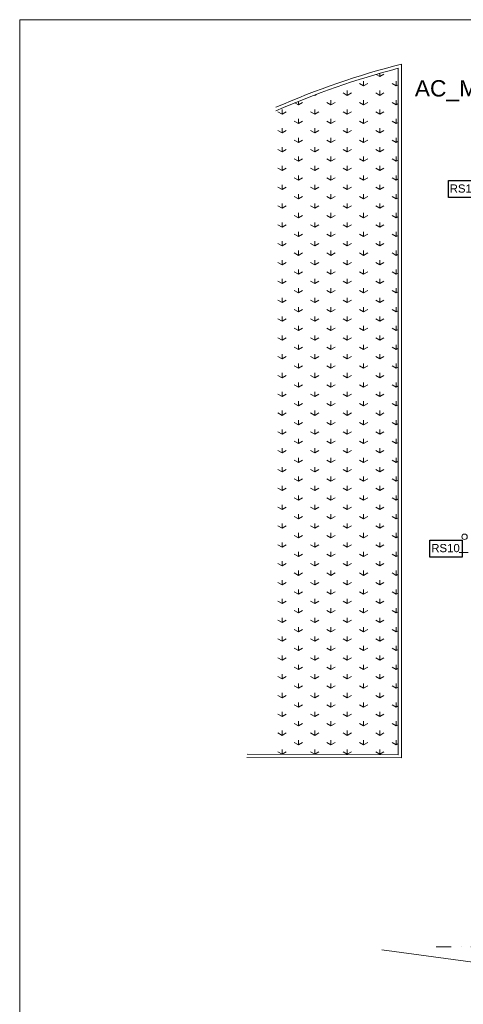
# Model space of a CAD drawing. Header units: millimetres. Extents: x -68772 to 137055, y -73300 to 19650.
# Tile 17 of 212: x 14375 to 22533, y -50676 to -32556. Entities that reach past the tile are written whole.
import ezdxf
from ezdxf.enums import TextEntityAlignment as Align

# ---------------------------------------------------------------- set-up
doc = ezdxf.new("R2010")
doc.units = ezdxf.units.MM
doc.header["$MEASUREMENT"] = 0
doc.linetypes.add('Kropki i Kreski', pattern=[720, 360, -180, 0, -180])
for name, color, linetype, lineweight in [('Nowe_0_Nr_pióra__7', 7, 'Continuous', 5), ('Nowe_220-A Ściany_Nr_pióra__3', 7, 'Continuous', 18), ('Nowe_inny_obiekt_trwale_zwiazany_z_b_Nr_pióra__138', 138, 'Continuous', 18), ('Nowe_nawierzchnie_Nr_pióra__252', 250, 'Continuous', 18), ('Nowe_PROJEKT DWORCA_Nr_pióra__240', 7, 'Continuous', 13), ('przewod_kanalizacyjny__linia__Nr_pióra__7', 7, 'Continuous', 5)]:
    doc.layers.add(name, color=color, linetype=linetype, lineweight=lineweight)
doc.styles.add('GENERATED_STYLE_1', font='arial.ttf')

msp = doc.modelspace()

# ---------------------------------------------------------------- linework, layer by layer
for p, q in [((22259.7, -35515.1), (22852.7, -35515.1)), ((22259.7, -35830.9), (22259.7, -35515.1)), ((22852.7, -35830.9), (22259.7, -35830.9)), ((21920.6, -42132.3), (22513.5, -42132.3)), ((21920.6, -42448), (21920.6, -42132.3)), ((22513.5, -42132.3), (22513.5, -42448)), ((22513.5, -42448), (21920.6, -42448))]:
    msp.add_line(p, q)
at = {"layer": 'Nowe_0_Nr_pióra__7', "linetype": 'Continuous', "lineweight": 5}
for p in [(52243.4, -32556.1), (14375.3, -63928.5)]:
    msp.add_line(p, (14375.3, -32556.1), dxfattribs=at)
at = {"layer": 'Nowe_220-A Ściany_Nr_pióra__3', "linetype": 'Continuous', "lineweight": 18}
msp.add_circle((22556.4, -42071.9), 50, dxfattribs=at)
at = {"layer": 'Nowe_inny_obiekt_trwale_zwiazany_z_b_Nr_pióra__138', "linetype": 'Kropki i Kreski', "lineweight": 18}
msp.add_line((23032.3, -49616.2), (22032.3, -49616.2), dxfattribs=at)
at = {"layer": 'Nowe_nawierzchnie_Nr_pióra__252', "linetype": 'Continuous', "lineweight": 18}
for p, q in [((20700, -33775), (20700, -33688.4)), ((21000, -33601.8), (20931.5, -33562.2)), ((21000, -33601.8), (21000, -33542.4)), ((21000, -33601.8), (21075, -33558.5)), ((21300, -33775), (21300, -33688.4)), ((20400, -33948.2), (20400, -33861.6)), ((20700, -33775), (20625, -33731.7)), ((20700, -33775), (20775, -33731.7)), ((21000, -33948.2), (21000, -33861.6)), ((21300, -33775), (21225, -33731.7)), ((21300, -33775), (21336.4, -33754)), ((19500, -34121.4), (19500, -34060.4)), ((19800, -33948.2), (19794.1, -33944.8)), ((19800, -33948.2), (19828.6, -33931.7)), ((19800, -33948.2), (19800, -33942.5)), ((20100, -34121.4), (20100, -34034.8)), ((20400, -33948.2), (20325, -33904.9)), ((20400, -33948.2), (20475, -33904.9)), ((20700, -34121.4), (20700, -34034.8)), ((21000, -33948.2), (20925, -33904.9)), ((21000, -33948.2), (21075, -33904.9)), ((21300, -34121.4), (21300, -34034.8)), ((19200, -34294.6), (19200, -34208)), ((19500, -34121.4), (19438, -34085.6)), ((19500, -34121.4), (19575, -34078.1)), ((19800, -34294.6), (19800, -34208)), ((20100, -34121.4), (20025, -34078.1)), ((20100, -34121.4), (20175, -34078.1)), ((20400, -34294.6), (20400, -34208)), ((20700, -34121.4), (20625, -34078.1)), ((20700, -34121.4), (20775, -34078.1)), ((21000, -34294.6), (21000, -34208)), ((21300, -34121.4), (21225, -34078.1)), ((21300, -34121.4), (21336.4, -34100.4)), ((19200, -34294.6), (19125, -34251.3)), ((19200, -34294.6), (19275, -34251.3)), ((19500, -34467.8), (19425, -34424.5)), ((19500, -34467.8), (19500, -34381.2)), ((19500, -34467.8), (19575, -34424.5)), ((19800, -34294.6), (19725, -34251.3)), ((19800, -34294.6), (19875, -34251.3)), ((20100, -34467.8), (20025, -34424.5)), ((20100, -34467.8), (20100, -34381.2)), ((20100, -34467.8), (20175, -34424.5)), ((20400, -34294.6), (20325, -34251.3)), ((20400, -34294.6), (20475, -34251.3)), ((20700, -34467.8), (20625, -34424.5)), ((20700, -34467.8), (20700, -34381.2)), ((20700, -34467.8), (20775, -34424.5)), ((21000, -34294.6), (20925, -34251.3)), ((21000, -34294.6), (21075, -34251.3)), ((21300, -34467.8), (21225, -34424.5)), ((21300, -34467.8), (21300, -34381.2)), ((19200, -34641), (19125, -34597.7)), ((19200, -34641), (19200, -34554.4)), ((19200, -34641), (19275, -34597.7)), ((19800, -34641), (19725, -34597.7)), ((19800, -34641), (19800, -34554.4)), ((19800, -34641), (19875, -34597.7)), ((20400, -34641), (20325, -34597.7)), ((20400, -34641), (20400, -34554.4)), ((20400, -34641), (20475, -34597.7)), ((21000, -34641), (20925, -34597.7)), ((21000, -34641), (21000, -34554.4)), ((21000, -34641), (21075, -34597.7)), ((21300, -34467.8), (21336.4, -34446.8)), ((19500, -34814.2), (19425, -34770.9)), ((19500, -34814.2), (19500, -34727.6)), ((19500, -34814.2), (19575, -34770.9)), ((20100, -34814.2), (20025, -34770.9)), ((20100, -34814.2), (20100, -34727.6)), ((20100, -34814.2), (20175, -34770.9)), ((20700, -34814.2), (20625, -34770.9)), ((20700, -34814.2), (20700, -34727.6)), ((20700, -34814.2), (20775, -34770.9)), ((21300, -34814.2), (21225, -34770.9)), ((21300, -34814.2), (21300, -34727.6)), ((19200, -34987.4), (19125, -34944.1)), ((19200, -34987.4), (19200, -34900.8)), ((19200, -34987.4), (19275, -34944.1)), ((19800, -34987.4), (19725, -34944.1)), ((19800, -34987.4), (19800, -34900.8)), ((19800, -34987.4), (19875, -34944.1)), ((20400, -34987.4), (20325, -34944.1)), ((20400, -34987.4), (20400, -34900.8)), ((20400, -34987.4), (20475, -34944.1)), ((21000, -34987.4), (20925, -34944.1)), ((21000, -34987.4), (21000, -34900.8)), ((21000, -34987.4), (21075, -34944.1)), ((21300, -34814.2), (21336.4, -34793.2)), ((19500, -35160.6), (19425, -35117.3)), ((19500, -35160.6), (19500, -35074)), ((19500, -35160.6), (19575, -35117.3)), ((20100, -35160.6), (20025, -35117.3)), ((20100, -35160.6), (20100, -35074)), ((20100, -35160.6), (20175, -35117.3)), ((20700, -35160.6), (20625, -35117.3)), ((20700, -35160.6), (20700, -35074)), ((20700, -35160.6), (20775, -35117.3)), ((21300, -35160.6), (21225, -35117.3)), ((21300, -35160.6), (21300, -35074)), ((21300, -35160.6), (21336.4, -35139.6)), ((19200, -35333.8), (19125, -35290.5)), ((19200, -35333.8), (19200, -35247.2)), ((19200, -35333.8), (19275, -35290.5)), ((19800, -35333.8), (19725, -35290.5)), ((19800, -35333.8), (19800, -35247.2)), ((19800, -35333.8), (19875, -35290.5)), ((20400, -35333.8), (20325, -35290.5)), ((20400, -35333.8), (20400, -35247.2)), ((20400, -35333.8), (20475, -35290.5)), ((21000, -35333.8), (20925, -35290.5)), ((21000, -35333.8), (21000, -35247.2)), ((21000, -35333.8), (21075, -35290.5)), ((19500, -35507), (19425, -35463.7)), ((19500, -35507), (19500, -35420.4)), ((19500, -35507), (19575, -35463.7)), ((20100, -35507), (20025, -35463.7)), ((20100, -35507), (20100, -35420.4)), ((20100, -35507), (20175, -35463.7)), ((20700, -35507), (20625, -35463.7)), ((20700, -35507), (20700, -35420.4)), ((20700, -35507), (20775, -35463.7)), ((21300, -35507), (21225, -35463.7)), ((21300, -35507), (21300, -35420.4)), ((21300, -35507), (21336.4, -35486)), ((19200, -35680.2), (19125, -35636.9)), ((19200, -35680.2), (19200, -35593.6)), ((19200, -35680.2), (19275, -35636.9)), ((19800, -35680.2), (19725, -35636.9)), ((19800, -35680.2), (19800, -35593.6)), ((19800, -35680.2), (19875, -35636.9)), ((20400, -35680.2), (20325, -35636.9)), ((20400, -35680.2), (20400, -35593.6)), ((20400, -35680.2), (20475, -35636.9)), ((21000, -35680.2), (20925, -35636.9)), ((21000, -35680.2), (21000, -35593.6)), ((21000, -35680.2), (21075, -35636.9)), ((19500, -35853.5), (19425, -35810.2)), ((19500, -35853.5), (19500, -35766.8)), ((19500, -35853.5), (19575, -35810.2)), ((20100, -35853.5), (20025, -35810.2)), ((20100, -35853.5), (20100, -35766.8)), ((20100, -35853.5), (20175, -35810.2)), ((20700, -35853.5), (20625, -35810.2)), ((20700, -35853.5), (20700, -35766.8)), ((20700, -35853.5), (20775, -35810.2)), ((21300, -35853.5), (21225, -35810.2)), ((21300, -35853.5), (21300, -35766.8)), ((21300, -35853.5), (21336.4, -35832.4)), ((19200, -36026.7), (19125, -35983.4)), ((19200, -36026.7), (19200, -35940.1)), ((19200, -36026.7), (19275, -35983.4)), ((19800, -36026.7), (19725, -35983.4)), ((19800, -36026.7), (19800, -35940.1)), ((19800, -36026.7), (19875, -35983.4)), ((20400, -36026.7), (20325, -35983.4)), ((20400, -36026.7), (20400, -35940.1)), ((20400, -36026.7), (20475, -35983.4)), ((21000, -36026.7), (20925, -35983.4)), ((21000, -36026.7), (21000, -35940.1)), ((21000, -36026.7), (21075, -35983.4)), ((19500, -36199.9), (19425, -36156.6)), ((19500, -36199.9), (19500, -36113.3)), ((19500, -36199.9), (19575, -36156.6)), ((20100, -36199.9), (20025, -36156.6)), ((20100, -36199.9), (20100, -36113.3)), ((20100, -36199.9), (20175, -36156.6)), ((20700, -36199.9), (20625, -36156.6)), ((20700, -36199.9), (20700, -36113.3)), ((20700, -36199.9), (20775, -36156.6)), ((21300, -36199.9), (21225, -36156.6)), ((21300, -36199.9), (21300, -36113.3)), ((21300, -36199.9), (21336.4, -36178.8)), ((19200, -36373.1), (19125, -36329.8)), ((19200, -36373.1), (19200, -36286.5)), ((19200, -36373.1), (19275, -36329.8)), ((19800, -36373.1), (19725, -36329.8)), ((19800, -36373.1), (19800, -36286.5)), ((19800, -36373.1), (19875, -36329.8)), ((20400, -36373.1), (20325, -36329.8)), ((20400, -36373.1), (20400, -36286.5)), ((20400, -36373.1), (20475, -36329.8)), ((21000, -36373.1), (20925, -36329.8)), ((21000, -36373.1), (21000, -36286.5)), ((21000, -36373.1), (21075, -36329.8)), ((19500, -36546.3), (19425, -36503)), ((19500, -36546.3), (19500, -36459.7)), ((19500, -36546.3), (19575, -36503)), ((20100, -36546.3), (20025, -36503)), ((20100, -36546.3), (20100, -36459.7)), ((20100, -36546.3), (20175, -36503)), ((20700, -36546.3), (20625, -36503)), ((20700, -36546.3), (20700, -36459.7)), ((20700, -36546.3), (20775, -36503)), ((21300, -36546.3), (21225, -36503)), ((21300, -36546.3), (21300, -36459.7)), ((21300, -36546.3), (21336.4, -36525.2)), ((19200, -36719.5), (19125, -36676.2)), ((19200, -36719.5), (19200, -36632.9)), ((19200, -36719.5), (19275, -36676.2)), ((19800, -36719.5), (19725, -36676.2)), ((19800, -36719.5), (19800, -36632.9)), ((19800, -36719.5), (19875, -36676.2)), ((20400, -36719.5), (20325, -36676.2)), ((20400, -36719.5), (20400, -36632.9)), ((20400, -36719.5), (20475, -36676.2)), ((21000, -36719.5), (20925, -36676.2)), ((21000, -36719.5), (21000, -36632.9)), ((21000, -36719.5), (21075, -36676.2)), ((19500, -36892.7), (19425, -36849.4)), ((19500, -36892.7), (19500, -36806.1)), ((19500, -36892.7), (19575, -36849.4)), ((20100, -36892.7), (20025, -36849.4)), ((20100, -36892.7), (20100, -36806.1)), ((20100, -36892.7), (20175, -36849.4)), ((20700, -36892.7), (20625, -36849.4)), ((20700, -36892.7), (20700, -36806.1)), ((20700, -36892.7), (20775, -36849.4)), ((21300, -36892.7), (21225, -36849.4)), ((21300, -36892.7), (21300, -36806.1)), ((21300, -36892.7), (21336.4, -36871.7)), ((19200, -37065.9), (19125, -37022.6)), ((19200, -37065.9), (19200, -36979.3)), ((19200, -37065.9), (19275, -37022.6)), ((19800, -37065.9), (19725, -37022.6)), ((19800, -37065.9), (19800, -36979.3)), ((19800, -37065.9), (19875, -37022.6)), ((20400, -37065.9), (20325, -37022.6)), ((20400, -37065.9), (20400, -36979.3)), ((20400, -37065.9), (20475, -37022.6)), ((21000, -37065.9), (20925, -37022.6)), ((21000, -37065.9), (21000, -36979.3)), ((21000, -37065.9), (21075, -37022.6)), ((19200, -37412.3), (19200, -37325.7)), ((19500, -37239.1), (19425, -37195.8)), ((19500, -37239.1), (19500, -37152.5)), ((19500, -37239.1), (19575, -37195.8)), ((19800, -37412.3), (19800, -37325.7)), ((20100, -37239.1), (20025, -37195.8)), ((20100, -37239.1), (20100, -37152.5)), ((20100, -37239.1), (20175, -37195.8)), ((20400, -37412.3), (20400, -37325.7)), ((20700, -37239.1), (20625, -37195.8)), ((20700, -37239.1), (20700, -37152.5)), ((20700, -37239.1), (20775, -37195.8)), ((21000, -37412.3), (21000, -37325.7)), ((21300, -37239.1), (21225, -37195.8)), ((21300, -37239.1), (21300, -37152.5)), ((21300, -37239.1), (21336.4, -37218.1)), ((19200, -37412.3), (19125, -37369)), ((19200, -37412.3), (19275, -37369)), ((19500, -37585.5), (19500, -37498.9)), ((19800, -37412.3), (19725, -37369)), ((19800, -37412.3), (19875, -37369)), ((20100, -37585.5), (20100, -37498.9)), ((20400, -37412.3), (20325, -37369)), ((20400, -37412.3), (20475, -37369)), ((20700, -37585.5), (20700, -37498.9)), ((21000, -37412.3), (20925, -37369)), ((21000, -37412.3), (21075, -37369)), ((21300, -37585.5), (21300, -37498.9)), ((19200, -37758.7), (19200, -37672.1)), ((19500, -37585.5), (19425, -37542.2)), ((19500, -37585.5), (19575, -37542.2)), ((19800, -37758.7), (19800, -37672.1)), ((20100, -37585.5), (20025, -37542.2)), ((20100, -37585.5), (20175, -37542.2)), ((20400, -37758.7), (20400, -37672.1)), ((20700, -37585.5), (20625, -37542.2)), ((20700, -37585.5), (20775, -37542.2)), ((21000, -37758.7), (21000, -37672.1)), ((21300, -37585.5), (21225, -37542.2)), ((21300, -37585.5), (21336.4, -37564.5)), ((19200, -37758.7), (19125, -37715.4)), ((19200, -37758.7), (19275, -37715.4)), ((19500, -37931.9), (19500, -37845.3)), ((19800, -37758.7), (19725, -37715.4)), ((19800, -37758.7), (19875, -37715.4)), ((20100, -37931.9), (20100, -37845.3)), ((20400, -37758.7), (20325, -37715.4)), ((20400, -37758.7), (20475, -37715.4)), ((20700, -37931.9), (20700, -37845.3)), ((21000, -37758.7), (20925, -37715.4)), ((21000, -37758.7), (21075, -37715.4)), ((21300, -37931.9), (21300, -37845.3)), ((19200, -38105.1), (19200, -38018.5)), ((19500, -37931.9), (19425, -37888.6)), ((19500, -37931.9), (19575, -37888.6)), ((19800, -38105.1), (19800, -38018.5)), ((20100, -37931.9), (20025, -37888.6)), ((20100, -37931.9), (20175, -37888.6)), ((20400, -38105.1), (20400, -38018.5)), ((20700, -37931.9), (20625, -37888.6)), ((20700, -37931.9), (20775, -37888.6)), ((21000, -38105.1), (21000, -38018.5)), ((21300, -37931.9), (21225, -37888.6)), ((21300, -37931.9), (21336.4, -37910.9)), ((19200, -38105.1), (19125, -38061.8)), ((19200, -38105.1), (19275, -38061.8)), ((19500, -38278.3), (19500, -38191.7)), ((19800, -38105.1), (19725, -38061.8)), ((19800, -38105.1), (19875, -38061.8)), ((20100, -38278.3), (20100, -38191.7)), ((20400, -38105.1), (20325, -38061.8)), ((20400, -38105.1), (20475, -38061.8)), ((20700, -38278.3), (20700, -38191.7)), ((21000, -38105.1), (20925, -38061.8)), ((21000, -38105.1), (21075, -38061.8)), ((21300, -38278.3), (21300, -38191.7)), ((19200, -38451.5), (19125, -38408.2)), ((19200, -38451.5), (19200, -38364.9)), ((19200, -38451.5), (19275, -38408.2)), ((19500, -38278.3), (19425, -38235)), ((19500, -38278.3), (19575, -38235)), ((19800, -38451.5), (19725, -38408.2)), ((19800, -38451.5), (19800, -38364.9)), ((19800, -38451.5), (19875, -38408.2)), ((20100, -38278.3), (20025, -38235)), ((20100, -38278.3), (20175, -38235)), ((20400, -38451.5), (20325, -38408.2)), ((20400, -38451.5), (20400, -38364.9)), ((20400, -38451.5), (20475, -38408.2)), ((20700, -38278.3), (20625, -38235)), ((20700, -38278.3), (20775, -38235)), ((21000, -38451.5), (20925, -38408.2)), ((21000, -38451.5), (21000, -38364.9)), ((21000, -38451.5), (21075, -38408.2)), ((21300, -38278.3), (21225, -38235)), ((21300, -38278.3), (21336.4, -38257.3)), ((19500, -38624.7), (19425, -38581.4)), ((19500, -38624.7), (19500, -38538.1)), ((19500, -38624.7), (19575, -38581.4)), ((20100, -38624.7), (20025, -38581.4)), ((20100, -38624.7), (20100, -38538.1)), ((20100, -38624.7), (20175, -38581.4)), ((20700, -38624.7), (20625, -38581.4)), ((20700, -38624.7), (20700, -38538.1)), ((20700, -38624.7), (20775, -38581.4)), ((21300, -38624.7), (21225, -38581.4)), ((21300, -38624.7), (21300, -38538.1)), ((19200, -38797.9), (19125, -38754.6)), ((19200, -38797.9), (19200, -38711.3)), ((19200, -38797.9), (19275, -38754.6)), ((19800, -38797.9), (19725, -38754.6)), ((19800, -38797.9), (19800, -38711.3)), ((19800, -38797.9), (19875, -38754.6)), ((20400, -38797.9), (20325, -38754.6)), ((20400, -38797.9), (20400, -38711.3)), ((20400, -38797.9), (20475, -38754.6)), ((21000, -38797.9), (20925, -38754.6)), ((21000, -38797.9), (21000, -38711.3)), ((21000, -38797.9), (21075, -38754.6)), ((21300, -38624.7), (21336.4, -38603.7)), ((19500, -38971.1), (19425, -38927.8)), ((19500, -38971.1), (19500, -38884.5)), ((19500, -38971.1), (19575, -38927.8)), ((20100, -38971.1), (20025, -38927.8)), ((20100, -38971.1), (20100, -38884.5)), ((20100, -38971.1), (20175, -38927.8)), ((20700, -38971.1), (20625, -38927.8)), ((20700, -38971.1), (20700, -38884.5)), ((20700, -38971.1), (20775, -38927.8)), ((21300, -38971.1), (21225, -38927.8)), ((21300, -38971.1), (21300, -38884.5)), ((21300, -38971.1), (21336.4, -38950.1)), ((19200, -39144.3), (19125, -39101)), ((19200, -39144.3), (19200, -39057.7)), ((19200, -39144.3), (19275, -39101)), ((19800, -39144.3), (19725, -39101)), ((19800, -39144.3), (19800, -39057.7)), ((19800, -39144.3), (19875, -39101)), ((20400, -39144.3), (20325, -39101)), ((20400, -39144.3), (20400, -39057.7)), ((20400, -39144.3), (20475, -39101)), ((21000, -39144.3), (20925, -39101)), ((21000, -39144.3), (21000, -39057.7)), ((21000, -39144.3), (21075, -39101)), ((19500, -39317.6), (19425, -39274.3)), ((19500, -39317.6), (19500, -39231)), ((19500, -39317.6), (19575, -39274.3)), ((20100, -39317.6), (20025, -39274.3)), ((20100, -39317.6), (20100, -39231)), ((20100, -39317.6), (20175, -39274.3)), ((20700, -39317.6), (20625, -39274.3)), ((20700, -39317.6), (20700, -39231)), ((20700, -39317.6), (20775, -39274.3)), ((21300, -39317.6), (21225, -39274.3)), ((21300, -39317.6), (21300, -39231)), ((21300, -39317.6), (21336.4, -39296.5)), ((19200, -39490.8), (19125, -39447.5)), ((19200, -39490.8), (19200, -39404.2)), ((19200, -39490.8), (19275, -39447.5)), ((19800, -39490.8), (19725, -39447.5)), ((19800, -39490.8), (19800, -39404.2)), ((19800, -39490.8), (19875, -39447.5)), ((20400, -39490.8), (20325, -39447.5)), ((20400, -39490.8), (20400, -39404.2)), ((20400, -39490.8), (20475, -39447.5)), ((21000, -39490.8), (20925, -39447.5)), ((21000, -39490.8), (21000, -39404.2)), ((21000, -39490.8), (21075, -39447.5)), ((19500, -39664), (19425, -39620.7)), ((19500, -39664), (19500, -39577.4)), ((19500, -39664), (19575, -39620.7)), ((20100, -39664), (20025, -39620.7)), ((20100, -39664), (20100, -39577.4)), ((20100, -39664), (20175, -39620.7)), ((20700, -39664), (20625, -39620.7)), ((20700, -39664), (20700, -39577.4)), ((20700, -39664), (20775, -39620.7)), ((21300, -39664), (21225, -39620.7)), ((21300, -39664), (21300, -39577.4)), ((21300, -39664), (21336.4, -39642.9)), ((19200, -39837.2), (19125, -39793.9)), ((19200, -39837.2), (19200, -39750.6)), ((19200, -39837.2), (19275, -39793.9)), ((19800, -39837.2), (19725, -39793.9)), ((19800, -39837.2), (19800, -39750.6)), ((19800, -39837.2), (19875, -39793.9)), ((20400, -39837.2), (20325, -39793.9)), ((20400, -39837.2), (20400, -39750.6)), ((20400, -39837.2), (20475, -39793.9)), ((21000, -39837.2), (20925, -39793.9)), ((21000, -39837.2), (21000, -39750.6)), ((21000, -39837.2), (21075, -39793.9)), ((19500, -40010.4), (19425, -39967.1)), ((19500, -40010.4), (19500, -39923.8)), ((19500, -40010.4), (19575, -39967.1)), ((20100, -40010.4), (20025, -39967.1)), ((20100, -40010.4), (20100, -39923.8)), ((20100, -40010.4), (20175, -39967.1)), ((20700, -40010.4), (20625, -39967.1)), ((20700, -40010.4), (20700, -39923.8)), ((20700, -40010.4), (20775, -39967.1)), ((21300, -40010.4), (21225, -39967.1)), ((21300, -40010.4), (21300, -39923.8)), ((21300, -40010.4), (21336.4, -39989.3)), ((19200, -40183.6), (19125, -40140.3)), ((19200, -40183.6), (19200, -40097)), ((19200, -40183.6), (19275, -40140.3)), ((19800, -40183.6), (19725, -40140.3)), ((19800, -40183.6), (19800, -40097)), ((19800, -40183.6), (19875, -40140.3)), ((20400, -40183.6), (20325, -40140.3)), ((20400, -40183.6), (20400, -40097)), ((20400, -40183.6), (20475, -40140.3)), ((21000, -40183.6), (20925, -40140.3)), ((21000, -40183.6), (21000, -40097)), ((21000, -40183.6), (21075, -40140.3)), ((19500, -40356.8), (19425, -40313.5)), ((19500, -40356.8), (19500, -40270.2)), ((19500, -40356.8), (19575, -40313.5)), ((20100, -40356.8), (20025, -40313.5)), ((20100, -40356.8), (20100, -40270.2)), ((20100, -40356.8), (20175, -40313.5)), ((20700, -40356.8), (20625, -40313.5)), ((20700, -40356.8), (20700, -40270.2)), ((20700, -40356.8), (20775, -40313.5)), ((21300, -40356.8), (21225, -40313.5)), ((21300, -40356.8), (21300, -40270.2)), ((21300, -40356.8), (21336.4, -40335.8)), ((19200, -40530), (19125, -40486.7)), ((19200, -40530), (19200, -40443.4)), ((19200, -40530), (19275, -40486.7)), ((19800, -40530), (19725, -40486.7)), ((19800, -40530), (19800, -40443.4)), ((19800, -40530), (19875, -40486.7)), ((20400, -40530), (20325, -40486.7)), ((20400, -40530), (20400, -40443.4)), ((20400, -40530), (20475, -40486.7)), ((21000, -40530), (20925, -40486.7)), ((21000, -40530), (21000, -40443.4)), ((21000, -40530), (21075, -40486.7)), ((19500, -40703.2), (19425, -40659.9)), ((19500, -40703.2), (19500, -40616.6)), ((19500, -40703.2), (19575, -40659.9)), ((20100, -40703.2), (20025, -40659.9)), ((20100, -40703.2), (20100, -40616.6)), ((20100, -40703.2), (20175, -40659.9)), ((20700, -40703.2), (20625, -40659.9)), ((20700, -40703.2), (20700, -40616.6)), ((20700, -40703.2), (20775, -40659.9)), ((21300, -40703.2), (21225, -40659.9)), ((21300, -40703.2), (21300, -40616.6)), ((21300, -40703.2), (21336.4, -40682.2)), ((19200, -40876.4), (19125, -40833.1)), ((19200, -40876.4), (19200, -40789.8)), ((19200, -40876.4), (19275, -40833.1)), ((19800, -40876.4), (19725, -40833.1)), ((19800, -40876.4), (19800, -40789.8)), ((19800, -40876.4), (19875, -40833.1)), ((20400, -40876.4), (20325, -40833.1)), ((20400, -40876.4), (20400, -40789.8)), ((20400, -40876.4), (20475, -40833.1)), ((21000, -40876.4), (20925, -40833.1)), ((21000, -40876.4), (21000, -40789.8)), ((21000, -40876.4), (21075, -40833.1)), ((19500, -41049.6), (19425, -41006.3)), ((19500, -41049.6), (19500, -40963)), ((19500, -41049.6), (19575, -41006.3)), ((20100, -41049.6), (20025, -41006.3)), ((20100, -41049.6), (20100, -40963)), ((20100, -41049.6), (20175, -41006.3)), ((20700, -41049.6), (20625, -41006.3)), ((20700, -41049.6), (20700, -40963)), ((20700, -41049.6), (20775, -41006.3)), ((21300, -41049.6), (21225, -41006.3)), ((21300, -41049.6), (21300, -40963)), ((21300, -41049.6), (21336.4, -41028.6)), ((19200, -41222.8), (19125, -41179.5)), ((19200, -41222.8), (19200, -41136.2)), ((19200, -41222.8), (19275, -41179.5)), ((19500, -41396), (19500, -41309.4)), ((19800, -41222.8), (19725, -41179.5)), ((19800, -41222.8), (19800, -41136.2)), ((19800, -41222.8), (19875, -41179.5)), ((20100, -41396), (20100, -41309.4)), ((20400, -41222.8), (20325, -41179.5)), ((20400, -41222.8), (20400, -41136.2)), ((20400, -41222.8), (20475, -41179.5)), ((20700, -41396), (20700, -41309.4)), ((21000, -41222.8), (20925, -41179.5)), ((21000, -41222.8), (21000, -41136.2)), ((21000, -41222.8), (21075, -41179.5)), ((21300, -41396), (21300, -41309.4)), ((19200, -41569.2), (19200, -41482.6)), ((19500, -41396), (19425, -41352.7)), ((19500, -41396), (19575, -41352.7)), ((19800, -41569.2), (19800, -41482.6)), ((20100, -41396), (20025, -41352.7)), ((20100, -41396), (20175, -41352.7)), ((20400, -41569.2), (20400, -41482.6)), ((20700, -41396), (20625, -41352.7)), ((20700, -41396), (20775, -41352.7)), ((21000, -41569.2), (21000, -41482.6)), ((21300, -41396), (21225, -41352.7)), ((21300, -41396), (21336.4, -41375)), ((19200, -41569.2), (19125, -41525.9)), ((19200, -41569.2), (19275, -41525.9)), ((19500, -41742.4), (19500, -41655.8)), ((19800, -41569.2), (19725, -41525.9)), ((19800, -41569.2), (19875, -41525.9)), ((20100, -41742.4), (20100, -41655.8)), ((20400, -41569.2), (20325, -41525.9)), ((20400, -41569.2), (20475, -41525.9)), ((20700, -41742.4), (20700, -41655.8)), ((21000, -41569.2), (20925, -41525.9)), ((21000, -41569.2), (21075, -41525.9)), ((21300, -41742.4), (21300, -41655.8)), ((19200, -41915.6), (19200, -41829)), ((19500, -41742.4), (19425, -41699.1)), ((19500, -41742.4), (19575, -41699.1)), ((19800, -41915.6), (19800, -41829)), ((20100, -41742.4), (20025, -41699.1)), ((20100, -41742.4), (20175, -41699.1)), ((20400, -41915.6), (20400, -41829)), ((20700, -41742.4), (20625, -41699.1)), ((20700, -41742.4), (20775, -41699.1)), ((21000, -41915.6), (21000, -41829)), ((21300, -41742.4), (21225, -41699.1)), ((21300, -41742.4), (21336.4, -41721.4)), ((19200, -41915.6), (19125, -41872.3)), ((19200, -41915.6), (19275, -41872.3)), ((19500, -42088.8), (19500, -42002.2)), ((19800, -41915.6), (19725, -41872.3)), ((19800, -41915.6), (19875, -41872.3)), ((20100, -42088.8), (20100, -42002.2)), ((20400, -41915.6), (20325, -41872.3)), ((20400, -41915.6), (20475, -41872.3)), ((20700, -42088.8), (20700, -42002.2)), ((21000, -41915.6), (20925, -41872.3)), ((21000, -41915.6), (21075, -41872.3)), ((21300, -42088.8), (21300, -42002.2)), ((19200, -42262), (19125, -42218.7)), ((19200, -42262), (19200, -42175.4)), ((19200, -42262), (19275, -42218.7)), ((19500, -42088.8), (19425, -42045.5)), ((19500, -42088.8), (19575, -42045.5)), ((19800, -42262), (19725, -42218.7)), ((19800, -42262), (19800, -42175.4)), ((19800, -42262), (19875, -42218.7)), ((20100, -42088.8), (20025, -42045.5)), ((20100, -42088.8), (20175, -42045.5)), ((20400, -42262), (20325, -42218.7)), ((20400, -42262), (20400, -42175.4)), ((20400, -42262), (20475, -42218.7)), ((20700, -42088.8), (20625, -42045.5)), ((20700, -42088.8), (20775, -42045.5)), ((21000, -42262), (20925, -42218.7)), ((21000, -42262), (21000, -42175.4)), ((21000, -42262), (21075, -42218.7)), ((21300, -42088.8), (21225, -42045.5)), ((21300, -42088.8), (21336.4, -42067.8)), ((19500, -42435.2), (19425, -42391.9)), ((19500, -42435.2), (19500, -42348.6)), ((19500, -42435.2), (19575, -42391.9)), ((20100, -42435.2), (20025, -42391.9)), ((20100, -42435.2), (20100, -42348.6)), ((20100, -42435.2), (20175, -42391.9)), ((20700, -42435.2), (20625, -42391.9)), ((20700, -42435.2), (20700, -42348.6)), ((20700, -42435.2), (20775, -42391.9)), ((21300, -42435.2), (21225, -42391.9)), ((21300, -42435.2), (21300, -42348.6)), ((19200, -42608.4), (19125, -42565.1)), ((19200, -42608.4), (19200, -42521.8)), ((19200, -42608.4), (19275, -42565.1)), ((19800, -42608.4), (19725, -42565.1)), ((19800, -42608.4), (19800, -42521.8)), ((19800, -42608.4), (19875, -42565.1)), ((20400, -42608.4), (20325, -42565.1)), ((20400, -42608.4), (20400, -42521.8)), ((20400, -42608.4), (20475, -42565.1)), ((21000, -42608.4), (20925, -42565.1)), ((21000, -42608.4), (21000, -42521.8)), ((21000, -42608.4), (21075, -42565.1)), ((21300, -42435.2), (21336.4, -42414.2)), ((19500, -42781.7), (19425, -42738.4)), ((19500, -42781.7), (19500, -42695.1)), ((19500, -42781.7), (19575, -42738.4)), ((20100, -42781.7), (20025, -42738.4)), ((20100, -42781.7), (20100, -42695.1)), ((20100, -42781.7), (20175, -42738.4)), ((20700, -42781.7), (20625, -42738.4)), ((20700, -42781.7), (20700, -42695.1)), ((20700, -42781.7), (20775, -42738.4)), ((21300, -42781.7), (21225, -42738.4)), ((21300, -42781.7), (21300, -42695.1)), ((21300, -42781.7), (21336.4, -42760.6)), ((19200, -42954.9), (19125, -42911.6)), ((19200, -42954.9), (19200, -42868.3)), ((19200, -42954.9), (19275, -42911.6)), ((19800, -42954.9), (19725, -42911.6)), ((19800, -42954.9), (19800, -42868.3)), ((19800, -42954.9), (19875, -42911.6)), ((20400, -42954.9), (20325, -42911.6)), ((20400, -42954.9), (20400, -42868.3)), ((20400, -42954.9), (20475, -42911.6)), ((21000, -42954.9), (20925, -42911.6)), ((21000, -42954.9), (21000, -42868.3)), ((21000, -42954.9), (21075, -42911.6)), ((19500, -43128.1), (19425, -43084.8)), ((19500, -43128.1), (19500, -43041.5)), ((19500, -43128.1), (19575, -43084.8)), ((20100, -43128.1), (20025, -43084.8)), ((20100, -43128.1), (20100, -43041.5)), ((20100, -43128.1), (20175, -43084.8)), ((20700, -43128.1), (20625, -43084.8)), ((20700, -43128.1), (20700, -43041.5)), ((20700, -43128.1), (20775, -43084.8)), ((21300, -43128.1), (21225, -43084.8)), ((21300, -43128.1), (21300, -43041.5)), ((21300, -43128.1), (21336.4, -43107)), ((19200, -43301.3), (19125, -43258)), ((19200, -43301.3), (19200, -43214.7)), ((19200, -43301.3), (19275, -43258)), ((19800, -43301.3), (19725, -43258)), ((19800, -43301.3), (19800, -43214.7)), ((19800, -43301.3), (19875, -43258)), ((20400, -43301.3), (20325, -43258)), ((20400, -43301.3), (20400, -43214.7)), ((20400, -43301.3), (20475, -43258)), ((21000, -43301.3), (20925, -43258)), ((21000, -43301.3), (21000, -43214.7)), ((21000, -43301.3), (21075, -43258)), ((19500, -43474.5), (19425, -43431.2)), ((19500, -43474.5), (19500, -43387.9)), ((19500, -43474.5), (19575, -43431.2)), ((20100, -43474.5), (20025, -43431.2)), ((20100, -43474.5), (20100, -43387.9)), ((20100, -43474.5), (20175, -43431.2)), ((20700, -43474.5), (20625, -43431.2)), ((20700, -43474.5), (20700, -43387.9)), ((20700, -43474.5), (20775, -43431.2)), ((21300, -43474.5), (21225, -43431.2)), ((21300, -43474.5), (21300, -43387.9)), ((21300, -43474.5), (21336.4, -43453.4)), ((19200, -43647.7), (19125, -43604.4)), ((19200, -43647.7), (19200, -43561.1)), ((19200, -43647.7), (19275, -43604.4)), ((19800, -43647.7), (19725, -43604.4)), ((19800, -43647.7), (19800, -43561.1)), ((19800, -43647.7), (19875, -43604.4)), ((20400, -43647.7), (20325, -43604.4)), ((20400, -43647.7), (20400, -43561.1)), ((20400, -43647.7), (20475, -43604.4)), ((21000, -43647.7), (20925, -43604.4)), ((21000, -43647.7), (21000, -43561.1)), ((21000, -43647.7), (21075, -43604.4)), ((19500, -43820.9), (19425, -43777.6)), ((19500, -43820.9), (19500, -43734.3)), ((19500, -43820.9), (19575, -43777.6)), ((20100, -43820.9), (20025, -43777.6)), ((20100, -43820.9), (20100, -43734.3)), ((20100, -43820.9), (20175, -43777.6)), ((20700, -43820.9), (20625, -43777.6)), ((20700, -43820.9), (20700, -43734.3)), ((20700, -43820.9), (20775, -43777.6)), ((21300, -43820.9), (21225, -43777.6)), ((21300, -43820.9), (21300, -43734.3)), ((21300, -43820.9), (21336.4, -43799.9)), ((19200, -43994.1), (19125, -43950.8)), ((19200, -43994.1), (19200, -43907.5)), ((19200, -43994.1), (19275, -43950.8)), ((19800, -43994.1), (19725, -43950.8)), ((19800, -43994.1), (19800, -43907.5)), ((19800, -43994.1), (19875, -43950.8)), ((20400, -43994.1), (20325, -43950.8)), ((20400, -43994.1), (20400, -43907.5)), ((20400, -43994.1), (20475, -43950.8)), ((21000, -43994.1), (20925, -43950.8)), ((21000, -43994.1), (21000, -43907.5)), ((21000, -43994.1), (21075, -43950.8)), ((19500, -44167.3), (19425, -44124)), ((19500, -44167.3), (19500, -44080.7)), ((19500, -44167.3), (19575, -44124)), ((20100, -44167.3), (20025, -44124)), ((20100, -44167.3), (20100, -44080.7)), ((20100, -44167.3), (20175, -44124)), ((20700, -44167.3), (20625, -44124)), ((20700, -44167.3), (20700, -44080.7)), ((20700, -44167.3), (20775, -44124)), ((21300, -44167.3), (21225, -44124)), ((21300, -44167.3), (21300, -44080.7)), ((21300, -44167.3), (21336.4, -44146.3)), ((19200, -44340.5), (19125, -44297.2)), ((19200, -44340.5), (19200, -44253.9)), ((19200, -44340.5), (19275, -44297.2)), ((19800, -44340.5), (19725, -44297.2)), ((19800, -44340.5), (19800, -44253.9)), ((19800, -44340.5), (19875, -44297.2)), ((20400, -44340.5), (20325, -44297.2)), ((20400, -44340.5), (20400, -44253.9)), ((20400, -44340.5), (20475, -44297.2)), ((21000, -44340.5), (20925, -44297.2)), ((21000, -44340.5), (21000, -44253.9)), ((21000, -44340.5), (21075, -44297.2)), ((19500, -44513.7), (19425, -44470.4)), ((19500, -44513.7), (19500, -44427.1)), ((19500, -44513.7), (19575, -44470.4)), ((20100, -44513.7), (20025, -44470.4)), ((20100, -44513.7), (20100, -44427.1)), ((20100, -44513.7), (20175, -44470.4)), ((20700, -44513.7), (20625, -44470.4)), ((20700, -44513.7), (20700, -44427.1)), ((20700, -44513.7), (20775, -44470.4)), ((21300, -44513.7), (21225, -44470.4)), ((21300, -44513.7), (21300, -44427.1)), ((21300, -44513.7), (21336.4, -44492.7)), ((19200, -44686.9), (19125, -44643.6)), ((19200, -44686.9), (19200, -44600.3)), ((19200, -44686.9), (19275, -44643.6)), ((19800, -44686.9), (19725, -44643.6)), ((19800, -44686.9), (19800, -44600.3)), ((19800, -44686.9), (19875, -44643.6)), ((20400, -44686.9), (20325, -44643.6)), ((20400, -44686.9), (20400, -44600.3)), ((20400, -44686.9), (20475, -44643.6)), ((21000, -44686.9), (20925, -44643.6)), ((21000, -44686.9), (21000, -44600.3)), ((21000, -44686.9), (21075, -44643.6)), ((19500, -44860.1), (19425, -44816.8)), ((19500, -44860.1), (19500, -44773.5)), ((19500, -44860.1), (19575, -44816.8)), ((20100, -44860.1), (20025, -44816.8)), ((20100, -44860.1), (20100, -44773.5)), ((20100, -44860.1), (20175, -44816.8)), ((20700, -44860.1), (20625, -44816.8)), ((20700, -44860.1), (20700, -44773.5)), ((20700, -44860.1), (20775, -44816.8)), ((21300, -44860.1), (21225, -44816.8)), ((21300, -44860.1), (21300, -44773.5)), ((21300, -44860.1), (21336.4, -44839.1)), ((19200, -45033.3), (19125, -44990)), ((19200, -45033.3), (19200, -44946.7)), ((19200, -45033.3), (19275, -44990)), ((19800, -45033.3), (19725, -44990)), ((19800, -45033.3), (19800, -44946.7)), ((19800, -45033.3), (19875, -44990)), ((20400, -45033.3), (20325, -44990)), ((20400, -45033.3), (20400, -44946.7)), ((20400, -45033.3), (20475, -44990)), ((21000, -45033.3), (20925, -44990)), ((21000, -45033.3), (21000, -44946.7)), ((21000, -45033.3), (21075, -44990)), ((19200, -45379.7), (19200, -45293.1)), ((19500, -45206.5), (19425, -45163.2)), ((19500, -45206.5), (19500, -45119.9)), ((19500, -45206.5), (19575, -45163.2)), ((19800, -45379.7), (19800, -45293.1)), ((20100, -45206.5), (20025, -45163.2)), ((20100, -45206.5), (20100, -45119.9)), ((20100, -45206.5), (20175, -45163.2)), ((20400, -45379.7), (20400, -45293.1)), ((20700, -45206.5), (20625, -45163.2)), ((20700, -45206.5), (20700, -45119.9)), ((20700, -45206.5), (20775, -45163.2)), ((21000, -45379.7), (21000, -45293.1)), ((21300, -45206.5), (21225, -45163.2)), ((21300, -45206.5), (21300, -45119.9)), ((21300, -45206.5), (21336.4, -45185.5)), ((19200, -45379.7), (19125, -45336.4)), ((19200, -45379.7), (19275, -45336.4)), ((19500, -45552.9), (19500, -45466.3)), ((19800, -45379.7), (19725, -45336.4)), ((19800, -45379.7), (19875, -45336.4)), ((20100, -45552.9), (20100, -45466.3)), ((20400, -45379.7), (20325, -45336.4)), ((20400, -45379.7), (20475, -45336.4)), ((20700, -45552.9), (20700, -45466.3)), ((21000, -45379.7), (20925, -45336.4)), ((21000, -45379.7), (21075, -45336.4)), ((21300, -45552.9), (21300, -45466.3)), ((19200, -45726.1), (19200, -45639.5)), ((19500, -45552.9), (19425, -45509.6)), ((19500, -45552.9), (19575, -45509.6)), ((19800, -45726.1), (19800, -45639.5)), ((20100, -45552.9), (20025, -45509.6)), ((20100, -45552.9), (20175, -45509.6)), ((20400, -45726.1), (20400, -45639.5)), ((20700, -45552.9), (20625, -45509.6)), ((20700, -45552.9), (20775, -45509.6)), ((21000, -45726.1), (21000, -45639.5)), ((21300, -45552.9), (21225, -45509.6)), ((21300, -45552.9), (21336.4, -45531.9)), ((19200, -45726.1), (19125, -45682.8)), ((19200, -45726.1), (19275, -45682.8)), ((19500, -45899.3), (19500, -45812.7)), ((19800, -45726.1), (19725, -45682.8)), ((19800, -45726.1), (19875, -45682.8)), ((20100, -45899.3), (20100, -45812.7)), ((20400, -45726.1), (20325, -45682.8)), ((20400, -45726.1), (20475, -45682.8)), ((20700, -45899.3), (20700, -45812.7)), ((21000, -45726.1), (20925, -45682.8)), ((21000, -45726.1), (21075, -45682.8)), ((21300, -45899.3), (21300, -45812.7)), ((19200, -46072.6), (19200, -45985.9)), ((19500, -45899.3), (19425, -45856)), ((19500, -45899.3), (19575, -45856)), ((19800, -46072.6), (19800, -45985.9)), ((20100, -45899.3), (20025, -45856)), ((20100, -45899.3), (20175, -45856)), ((20400, -46072.6), (20400, -45985.9)), ((20700, -45899.3), (20625, -45856)), ((20700, -45899.3), (20775, -45856)), ((21000, -46072.6), (21000, -45985.9)), ((21300, -45899.3), (21225, -45856)), ((21300, -45899.3), (21336.4, -45878.3)), ((19200, -46072.6), (19125, -46029.3)), ((19200, -46072.6), (19275, -46029.3)), ((19800, -46072.6), (19725, -46029.3)), ((19800, -46072.6), (19875, -46029.3)), ((20400, -46072.6), (20325, -46029.3)), ((20400, -46072.6), (20475, -46029.3)), ((21000, -46072.6), (20925, -46029.3)), ((21000, -46072.6), (21075, -46029.3))]:
    msp.add_line(p, q, dxfattribs=at)
at = {"layer": 'Nowe_PROJEKT DWORCA_Nr_pióra__240', "linetype": 'Continuous', "lineweight": 13}
for p, q in [((21336.4, -33449.8), (21336.4, -46082.2)), ((21396.4, -33372.2), (21396.4, -46142.4)), ((21396.4, -46142.4), (18554.3, -46133.2)), ((21336.4, -46082.2), (18559.3, -46073.2)), ((21033.7, -49672.5), (26008, -50345.6))]:
    msp.add_line(p, q, dxfattribs=at)
for radius, start, end in [(15218, 104.43858, 113.64242), (15158, 104.73135, 113.74175)]:
    msp.add_arc((25190.9, -48109.5), radius, start, end, dxfattribs=at)
at = {"layer": 'przewod_kanalizacyjny__linia__Nr_pióra__7', "linetype": 'Continuous', "lineweight": 5}
msp.add_line((22625.3, -42359), (22457.8, -42359), dxfattribs=at)

# ---------------------------------------------------------------- texts
at = {"layer": 'Nowe_inny_obiekt_trwale_zwiazany_z_b_Nr_pióra__138', "lineweight": 18, "style": 'GENERATED_STYLE_1'}
msp.add_attdef('AC_MarkerText_1_0', text='2', height=300, dxfattribs=at).set_placement((23574.3, -33819.1), align=Align.MIDDLE_CENTER)
at = {"layer": 'przewod_kanalizacyjny__linia__Nr_pióra__7', "style": 'GENERATED_STYLE_1'}
for p in [(22283.3, -35738.1), (21944.1, -42355.2)]:
    msp.add_text('RS10', height=150, dxfattribs=at).set_placement(p)

doc.saveas('drawing.dxf')
